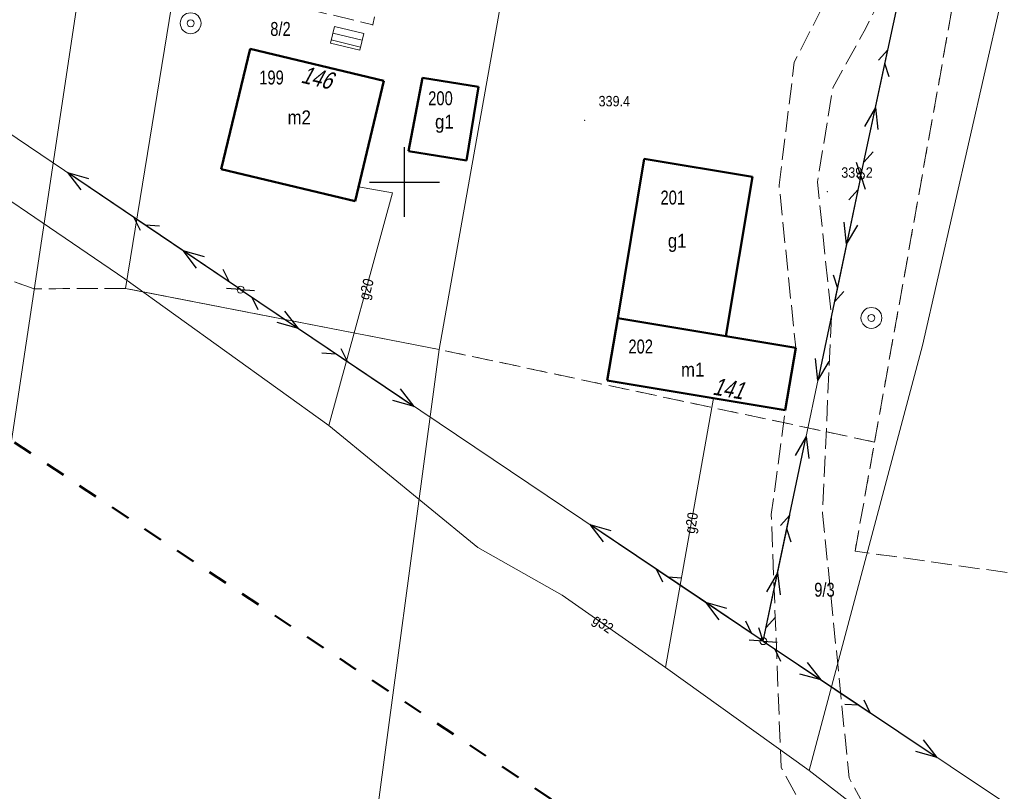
# Model space of a CAD drawing. Header units: metres. Extents: x 7523615 to 7533948, y 5492686 to 5502120.
# Tile 94 of 256: x 7529372 to 7529443, y 5498056 to 5498112. Entities that reach past the tile are written whole.
import ezdxf
from ezdxf.enums import TextEntityAlignment as Align

# ---------------------------------------------------------------- set-up
doc = ezdxf.new("R2010")
doc.units = ezdxf.units.M
for name, pattern in [('1.4_1.4', [2.8, 1.4, -1.4]), ('1.5_0.5', [2, 1.5, -0.5]), ('219-500', [0]), ('egkk-500', [2, 1.5, -0.5]), ('egug-500', [1, 0.5, -0.5]), ('suep_nn_500', [0]), ('sutp_500', [0])]:
    doc.linetypes.add(name, pattern=pattern)
doc.layers.get('0').update_dxf_attribs({"color": 2, "lineweight": 5})
doc.styles.get("Standard").update_dxf_attribs({"font": 'Working1250', "width": 0.75})

# ---------------------------------------------------------------- blocks, each defined once
blk = doc.blocks.new('203')
at = {"linetype": 'Continuous', "lineweight": 0}
h = blk.add_hatch(color=0, dxfattribs=at)
edge = h.paths.add_edge_path()
edge.add_arc((0, 0), 0.045, 0, 360)
blk = doc.blocks.new('PW01')
at = {"linetype": 'Continuous', "lineweight": 13}
h = blk.add_hatch(color=0, dxfattribs=at)
edge = h.paths.add_edge_path()
edge.add_arc((0, 0), 0.045, 0, 360)
blk = doc.blocks.new('US15')
at = {"color": 0, "linetype": 'Continuous', "lineweight": 13}
blk.add_circle((0, 0), 0.25, dxfattribs=at)
blk = doc.blocks.new('US13')
at = {"color": 0, "linetype": 'Continuous', "lineweight": 13}
for radius in [0.75, 0.25]:
    blk.add_circle((0, 0), radius, dxfattribs=at)
blk = doc.blocks.new('SUEP1')
at = {"color": 0, "linetype": 'Continuous'}
for p, q in [((0, 0), (5, 0)), ((5, 0), (3.5, 0.5)), ((5, 0), (3.5, -0.5)), ((5, 0), (15, 0)), ((15, 0), (13.5, 0.5)), ((15, 0), (13.5, -0.5))]:
    blk.add_line(p, q, dxfattribs=at)
blk = doc.blocks.new('SUTP')
at = {"color": 0, "linetype": 'Continuous'}
for p, q in [((0, 0), (0.866, 0.5)), ((0, 0), (9.232, 0)), ((1.866, -0.5), (1, 0)), ((7.366, -0.5), (8.232, 0)), ((9.232, 0), (8.366, 0.5))]:
    blk.add_line(p, q, dxfattribs=at)
blk = doc.blocks.new('RAMKA500K')
at = {"color": 0}
for p, q in [((200, 97.5), (200, 102.5)), ((197.5, 100), (202.5, 100))]:
    blk.add_line(p, q, dxfattribs=at)

msp = doc.modelspace()

# ---------------------------------------------------------------- linework, layer by layer
at = {"layer": '217-kontur klasyfikacyjny', "color": 7, "linetype": 'egkk-500', "lineweight": 18, "flags": 128}
for points in [[(7529433.72, 5498081.36), (7529440.2, 5498117.62)], [(7529373.43, 5498092.35), (7529338.4, 5498104.83)], [(7529379.99, 5498092.38), (7529373.43, 5498092.35)], [(7529402.48, 5498088), (7529379.99, 5498092.38)], [(7529433.72, 5498081.36), (7529402.48, 5498088)], [(7529432.32, 5498073.54), (7529433.72, 5498081.36)], [(7529445.21, 5498071.72), (7529432.32, 5498073.54)]]:
    msp.add_lwpolyline(points, dxfattribs=at)
at = {"layer": '218-kontur użytku gruntowego', "color": 7, "linetype": 'egug-500', "lineweight": 18, "flags": 128}
for points in [[(7529433.72, 5498081.36), (7529440.2, 5498117.62)], [(7529373.43, 5498092.35), (7529338.4, 5498104.83)], [(7529379.99, 5498092.38), (7529373.43, 5498092.35)], [(7529402.48, 5498088), (7529379.99, 5498092.38)], [(7529433.72, 5498081.36), (7529402.48, 5498088)], [(7529432.32, 5498073.54), (7529433.72, 5498081.36)], [(7529445.21, 5498071.72), (7529432.32, 5498073.54)]]:
    msp.add_lwpolyline(points, dxfattribs=at)
at = {"layer": '219-działka ewidencyjna', "color": 3, "linetype": '219-500', "lineweight": 18, "flags": 128}
for points in [[(7529367.76, 5498054.69), (7529379.12, 5498130.18)], [(7529379.99, 5498092.38), (7529385.91, 5498128.77)], [(7529402.48, 5498088), (7529408.89, 5498123.99)], [(7529379.99, 5498092.38), (7529402.48, 5498088)], [(7529397.34, 5498049.66), (7529402.48, 5498088)]]:
    msp.add_lwpolyline(points, dxfattribs=at)
at = {"layer": '312-budynek ewidencyjny', "color": 7, "linetype": 'CONTINUOUS', "lineweight": 50, "flags": 128}
for points in [[(7529386.86, 5498100.93), (7529388.92, 5498109.55)], [(7529388.92, 5498109.55), (7529398.52, 5498107.26)], [(7529398.52, 5498107.26), (7529396.46, 5498098.64)], [(7529400.28, 5498102.22), (7529401.29, 5498107.48)], [(7529401.29, 5498107.48), (7529405.3, 5498106.83)], [(7529405.3, 5498106.83), (7529404.44, 5498101.55)], [(7529404.44, 5498101.55), (7529400.28, 5498102.22)], [(7529415.29, 5498090.24), (7529417.2, 5498101.66)], [(7529417.2, 5498101.66), (7529424.95, 5498100.37)], [(7529396.46, 5498098.64), (7529386.86, 5498100.93)], [(7529424.95, 5498100.37), (7529423.04, 5498088.95)], [(7529414.54, 5498085.77), (7529415.29, 5498090.24)], [(7529423.04, 5498088.95), (7529415.29, 5498090.24)], [(7529423.04, 5498088.95), (7529428.06, 5498088.11)], [(7529428.06, 5498088.11), (7529427.31, 5498083.64)], [(7529427.31, 5498083.64), (7529414.54, 5498085.77)]]:
    msp.add_lwpolyline(points, dxfattribs=at)
at = {"layer": '352-schody', "color": 7, "linetype": 'CONTINUOUS', "lineweight": 18, "flags": 128}
msp.add_lwpolyline([(7529394.68, 5498109.95), (7529394.97, 5498111.15), (7529397.08, 5498110.65), (7529396.79, 5498109.45)], close=True, dxfattribs=at)
msp.add_lwpolyline([(7529394.68, 5498109.95), (7529394.97, 5498111.15), (7529397.08, 5498110.65), (7529396.79, 5498109.45)], close=True, dxfattribs=at)
for points in [[(7529396.846, 5498109.684), (7529394.739, 5498110.193)], [(7529396.964, 5498110.17), (7529394.856, 5498110.679)]]:
    msp.add_lwpolyline(points, dxfattribs=at)
at = {"layer": 'jezdnia', "color": 7, "linetype": '1.5_0.5', "lineweight": 18, "flags": 128}
for points in [[(7529367.63, 5498133.99), (7529379.42, 5498131.51), (7529396.95, 5498128), (7529402.5, 5498126.77), (7529408.14, 5498125.59), (7529431.2, 5498120.88), (7529432.83, 5498120.56), (7529437.26, 5498119.72), (7529450.92, 5498116.83), (7529460.7, 5498114.72), (7529477.7, 5498111.24), (7529488.83, 5498108.68), (7529516.37, 5498102.83), (7529541.14, 5498097.58), (7529565.36, 5498092.48), (7529585.62, 5498088.33), (7529602.97, 5498084.69), (7529614.86, 5498082.17), (7529629.79, 5498079), (7529638.26, 5498077.16), (7529649.53, 5498074.84), (7529662.47, 5498072.11), (7529678.42, 5498068.99), (7529694.01, 5498065.63), (7529704.79, 5498063.42), (7529724.5, 5498059.44), (7529751.34, 5498053.96), (7529776.76, 5498048.72), (7529777.4, 5498048.31), (7529778.9, 5498047.17), (7529779.89, 5498045.98), (7529777.17, 5498040.24), (7529776.46, 5498040.46), (7529778.59, 5498045.2), (7529777.83, 5498047), (7529776.42, 5498047.82), (7529774.6, 5498048.49), (7529754.6, 5498052.7), (7529731.36, 5498057.41), (7529708.33, 5498062.17), (7529684.89, 5498066.86), (7529662.31, 5498071.5), (7529638.11, 5498076.49), (7529633.05, 5498076.99), (7529632.08, 5498076.55), (7529628.34, 5498077.47), (7529628.25, 5498078.38), (7529613.75, 5498081.73), (7529589.06, 5498086.82), (7529564.85, 5498091.97), (7529541.07, 5498096.93), (7529539.82, 5498096.6), (7529538.48, 5498094.97), (7529537.08, 5498089.73), (7529534.74, 5498089.99), (7529535.91, 5498096.73), (7529535.05, 5498098.01), (7529516.21, 5498102.19), (7529488.67, 5498108.19), (7529487.43, 5498107.8), (7529486.83, 5498106.01), (7529482.86, 5498106.93), (7529482.85, 5498108.21), (7529482.52, 5498109.49), (7529460.53, 5498114.19), (7529437.97, 5498118.71), (7529436.53, 5498117.85), (7529433.67, 5498118.49), (7529432.27, 5498119.85), (7529407.99, 5498125.02), (7529402.01, 5498125.96), (7529400.38, 5498123.23), (7529397.72, 5498111.27), (7529390.3, 5498113.08), (7529394.56, 5498122.01), (7529396.91, 5498125.21), (7529396.94, 5498127.14), (7529385.23, 5498129.84), (7529367.47, 5498133.4)], [(7529433.67, 5498118.49), (7529436.53, 5498117.85), (7529433.08, 5498111.03), (7529430.72, 5498106.75), (7529429.62, 5498100.02), (7529430.62, 5498090.37), (7529429.99, 5498076.27), (7529431.89, 5498057.28), (7529441.99, 5498038.61), (7529443.19, 5498034.05), (7529444.34, 5498016.3), (7529450.22, 5497988.11), (7529450.5, 5497969.82), (7529449.64, 5497964.21), (7529441.83, 5497913.06), (7529437.13, 5497914.75), (7529441.03, 5497933.98), (7529445.41, 5497964.31), (7529446.09, 5497969.73), (7529446.4, 5497976.36), (7529445.83, 5497988.14), (7529440.63, 5498016.23), (7529439.64, 5498035.04), (7529427.01, 5498058.03), (7529426.31, 5498076.17), (7529427.31, 5498083.64), (7529428.06, 5498088.11), (7529426.87, 5498099.78), (7529427.96, 5498108.59), (7529431.21, 5498114.99)]]:
    msp.add_lwpolyline(points, close=True, dxfattribs=at)
at = {"layer": 'przewód elektroenergetyczny niskiego napięcia', "color": 1, "linetype": 'suep_nn_500', "lineweight": 18, "flags": 128}
for points in [[(7529440.21, 5498135.29), (7529432.74, 5498100.45)], [(7529350.26, 5498117.97), (7529388.24, 5498092.29)], [(7529432.74, 5498100.45), (7529425.73, 5498067.08)], [(7529425.73, 5498067.08), (7529432.74, 5498100.45)], [(7529388.24, 5498092.29), (7529425.73, 5498067.08)], [(7529425.73, 5498067.08), (7529461.57, 5498043.13)]]:
    msp.add_lwpolyline(points, dxfattribs=at)
at = {"layer": 'przewód gazowy', "color": 7, "linetype": 'CONTINUOUS', "lineweight": 18, "flags": 128}
for points in [[(7529429.02, 5498057.81), (7529437.16, 5498088.28), (7529443.9, 5498117.84), (7529449.47, 5498139.42), (7529451.92, 5498155.53), (7529453.32, 5498177.39), (7529455.67, 5498192.3), (7529458.42, 5498204.17), (7529460.88, 5498215.33), (7529465.36, 5498227.34)], [(7529708.05, 5498006.14), (7529695.67, 5498004.09), (7529683.09, 5498002.19), (7529676.36, 5498000.32), (7529657.8, 5498000.51), (7529650.66, 5498000.27), (7529641.31, 5498000.44), (7529615.23, 5498001.31), (7529604.35, 5498001.53), (7529589.56, 5498000.47), (7529574.29, 5498002.95), (7529549.11, 5498004.66), (7529529.08, 5498006.31), (7529513.49, 5498006.66), (7529492.94, 5498009.4), (7529483.39, 5498015.68), (7529458.86, 5498034.68), (7529429.02, 5498057.81), (7529418.73, 5498065.19), (7529411.3, 5498070.39), (7529405.26, 5498073.79), (7529394.58, 5498082.54), (7529379.93, 5498093.06), (7529364.83, 5498103.35)], [(7529396.71, 5498099.67), (7529399.14, 5498099.24), (7529394.58, 5498082.54)], [(7529418.73, 5498065.19), (7529422.16, 5498084.5)]]:
    msp.add_lwpolyline(points, dxfattribs=at)
at = {"layer": 'przewód telekomunikacyjny napowietrzny', "color": 30, "linetype": 'sutp_500', "lineweight": 18, "flags": 128}
for points in [[(7529432.74, 5498100.45), (7529440.21, 5498135.29)], [(7529350.26, 5498117.97), (7529388.24, 5498092.29)], [(7529425.73, 5498067.08), (7529432.74, 5498100.45)], [(7529388.24, 5498092.29), (7529425.73, 5498067.08)], [(7529425.73, 5498067.08), (7529461.57, 5498043.13)]]:
    msp.add_lwpolyline(points, dxfattribs=at)
at = {"layer": 'Zakres', "color": 5, "linetype": '1.4_1.4', "lineweight": 50, "flags": 128}
msp.add_lwpolyline([(7531743.27, 5499246.67), (7531674.19, 5499075.04), (7531617.162, 5499130.015), (7531497.218, 5499019.596), (7531360.693, 5498909.882), (7531137.385, 5498723.263), (7530837.96, 5498471.05), (7530827.293, 5498468.557), (7530555.83, 5498209.93), (7530490.214, 5498246.484), (7530415.425, 5498175.928), (7530370.975, 5498140.65), (7530313.12, 5498105.373), (7530175.536, 5498113.134), (7530201.642, 5498273.295), (7530135.32, 5498299.4), (7530095.809, 5498250.012), (7529934.942, 5498278.939), (7529886.553, 5498254.598), (7529886.964, 5498227.434), (7529861.564, 5498166.05), (7529795.242, 5498157.584), (7529752.203, 5498064.45), (7529512.785, 5498134.242), (7529497.697, 5498245.624), (7529418.476, 5498260.595), (7529163.77, 5498290.228), (7529123.554, 5498137.123), (7529361.326, 5498088.439), (7529468.57, 5498017.178), (7529499.62, 5497998.73), (7529568.053, 5497998.128), (7529612.503, 5497967.789), (7529759.259, 5497962.851), (7529731.037, 5497742.012), (7529837.62, 5497773.434), (7529926.26, 5498000.98), (7530249.502, 5497965.967), (7530399.55, 5498036.463), (7530504.325, 5498041.167), (7530550.186, 5498000.245), (7530485.275, 5497939.567), (7530567.12, 5497896.528), (7530578.585, 5497865.954), (7530414.955, 5497723.667), (7530456.347, 5497670.633), (7530620.036, 5497828.677), (7530672.247, 5497834.44), (7530708.231, 5497874.656), (7530802.893, 5497949.739), (7531291.019, 5497844.846), (7531633.86, 5497783.346), (7531723.76, 5497752.948), (7531716.74, 5497689.82), (7531638.86, 5497701.8), (7531607.99, 5497651.877), (7531593.173, 5497646.233), (7531554.368, 5497551.688), (7531542.197, 5497533.109), (7531433.365, 5497444.091), (7531365.279, 5497382.708), (7531307.012, 5497340.61), (7531265.619, 5497313.74), (7531154.142, 5497225.545), (7531069.475, 5497140.173), (7531095.58, 5497066.795), (7531227.52, 5497061.86), (7531269.853, 5497013.879), (7531267.74, 5496900.28), (7531245.86, 5496824.79), (7531285.37, 5496797.98), (7531257.86, 5496726.01), (7531235.28, 5496726.72), (7531225.4, 5496699.91), (7531197.11, 5496699.88), (7531185.19, 5496624.41), (7531253.801, 5496571.672), (7531243.218, 5496477.481), (7531256.45, 5496456.49), (7531351.7, 5496436.03), (7531399.67, 5496549.62), (7531437.77, 5496640.64), (7531396.85, 5496663.92), (7531455.59, 5496799.214), (7531464.057, 5496818.264), (7531468.643, 5496848.955), (7531480.284, 5496877.178), (7531555.07, 5497002.95), (7531557.66, 5497022.169), (7531504.626, 5497031.871), (7531386.27, 5497072.44), (7531447.65, 5497179.68), (7531472.876, 5497186.563), (7531542.726, 5497165.75), (7531534.965, 5497117.772), (7531587.882, 5497105.777), (7531625.629, 5497206.319), (7531717.203, 5497165.383), (7531739.282, 5497219.078), (7531634.801, 5497264.88), (7531650.323, 5497306.508), (7531689.66, 5497342.67), (7531724.67, 5497377.51), (7531750.159, 5497383.413), (7531790.729, 5497415.163), (7531807.49, 5497435.8), (7531857.051, 5497525.936), (7531880.16, 5497531.76), (7531912.79, 5497579.205), (7531951.42, 5497582.56), (7531983.17, 5497634.77), (7532010.156, 5497686.449), (7532022.445, 5497715.671), (7532045.96, 5497826.68), (7532028.32, 5497890.18), (7532058.84, 5497978.726), (7532130.806, 5498096.73), (7532169.259, 5498228.668), (7532173.67, 5498272.59), (7532173.45, 5498329.02), (7532174.198, 5498362.371), (7532178.843, 5498457.798), (7532136.745, 5498585.562), (7532124.809, 5498799.345), (7532152.62, 5498813.574), (7532125.691, 5499032.472), (7532124.985, 5499095.267), (7532200.95, 5499066.75), (7532264.333, 5499123.018), (7532116.225, 5499183.814), (7531993.341, 5499227.793), (7531913.613, 5499254.722), (7531816.599, 5499290.941), (7531739.752, 5499297.761), (7531571.83, 5499328.1), (7531549.252, 5499297.761), (7531536.552, 5499281.533), (7531425.075, 5499226.5), (7531439.186, 5499201.805), (7531552.78, 5499254.722), (7531607.813, 5499273.772), (7531677.126, 5499271.215)], close=True, dxfattribs=at)

# ---------------------------------------------------------------- block references
at = {"layer": '203-punkt graniczny', "color": 3, "linetype": 'CONTINUOUS', "lineweight": 18}
for p in [(7529379.99, 5498092.38), (7529402.48, 5498088)]:
    msp.add_blockref('203', p, dxfattribs=at)
at = {"layer": 'pikieta naturalna', "color": 7, "linetype": 'CONTINUOUS', "lineweight": 13}
for p in [(7529412.92, 5498104.43), (7529430.33, 5498099.31)]:
    msp.add_blockref('PW01', p, dxfattribs=at)
at = {"layer": 'pikieta sztuczna', "color": 7, "linetype": 'CONTINUOUS', "lineweight": 13}
msp.add_blockref('PW01', (7529397.72, 5498111.27), dxfattribs=at)
at = {"layer": 'przewód elektroenergetyczny niskiego napięcia', "color": 1, "linetype": 'CONTINUOUS', "lineweight": 18}
for p, rotation in [((7529432.74, 5498100.45), 77.899), ((7529388.24, 5498092.29), 145.936), ((7529432.74, 5498100.45), 258.136), ((7529388.24, 5498092.29), 326.081), ((7529425.73, 5498067.08), 78.136), ((7529425.73, 5498067.08), 146.081), ((7529425.73, 5498067.08), 326.247)]:
    msp.add_blockref('SUEP1', p, dxfattribs=dict(at, rotation=rotation))
at = {"layer": 'przewód telekomunikacyjny napowietrzny', "color": 30, "linetype": 'CONTINUOUS', "lineweight": 18}
for p, rotation in [((7529432.74, 5498100.45), 77.899), ((7529432.74, 5498100.45), 258.136), ((7529388.24, 5498092.29), 145.936), ((7529388.24, 5498092.29), 326.081), ((7529425.73, 5498067.08), 78.136), ((7529425.73, 5498067.08), 146.081), ((7529425.73, 5498067.08), 326.247)]:
    msp.add_blockref('SUTP', p, dxfattribs=dict(at, rotation=rotation))
at = {"layer": 'studnia zwykła', "color": 7, "linetype": 'CONTINUOUS', "lineweight": 18}
for p in [(7529384.66, 5498111.39), (7529433.49, 5498090.26)]:
    msp.add_blockref('US13', p, dxfattribs=at)
at = {"layer": 'słup przewodów napowietrznych', "color": 7, "linetype": 'CONTINUOUS', "lineweight": 18}
for p in [(7529432.74, 5498100.45), (7529388.24, 5498092.29), (7529425.73, 5498067.08)]:
    msp.add_blockref('US15', p, dxfattribs=at)
at = {"layer": 'Wstawianie ramki sekcyjnej z opisem', "color": 7, "linetype": 'CONTINUOUS', "lineweight": 13}
msp.add_blockref('RAMKA500K', (7529200, 5498000), dxfattribs=at)

# ---------------------------------------------------------------- texts
at = {"layer": '211-numer działki ewidencyjnej', "color": 3, "linetype": 'CONTINUOUS', "lineweight": 18, "width": 0.79}
for s, p in [('8/2', (7529390.37, 5498111.48)), ('9/3', (7529429.39, 5498071.27))]:
    msp.add_text(s, height=1, dxfattribs=at).set_placement(p, align=Align.TOP_LEFT)
at = {"layer": '238-Punkt adresowy budynku', "color": 7, "linetype": 'CONTINUOUS', "lineweight": 25, "oblique": 15, "width": 0.79}
for s, rotation, p in [('146', 346.582, (7529393.58, 5498106.89)), ('141', -9.465, (7529423.13, 5498084.59))]:
    msp.add_text(s, height=1.25, rotation=rotation, dxfattribs=at).set_placement(p, align=Align.CENTER)
at = {"layer": '312-oznaczenie budynku ewidencyjnego', "color": 7, "linetype": 'CONTINUOUS', "lineweight": 18, "width": 0.79}
for s, p in [('199', (7529389.58, 5498107)), ('200', (7529401.7, 5498105.51)), ('201', (7529418.36, 5498098.39)), ('202', (7529416.06, 5498087.71))]:
    msp.add_text(s, height=1, dxfattribs=at).set_placement(p)
at = {"layer": '312-oznaczenie budynku ewidencyjnego-Atr117', "color": 7, "width": 0.9}
for s, p in [('m2', (7529392.45, 5498104.64)), ('g1', (7529402.86, 5498104.33)), ('g1', (7529419.56, 5498095.79)), ('m1', (7529420.67, 5498086.55))]:
    msp.add_text(s, height=1, dxfattribs=at).set_placement(p, align=Align.MIDDLE_CENTER)
at = {"layer": 'pikieta naturalna-Atr2', "color": 7, "width": 0.9}
for s, p in [('339.4', (7529413.92, 5498105.43)), ('339.2', (7529431.33, 5498100.31))]:
    msp.add_text(s, height=0.75, dxfattribs=at).set_placement(p)
at = {"layer": 'przewód gazowy-Atr1', "color": 7, "width": 0.9}
for s, rotation, p in [('g20', 74.727, (7529397.05, 5498091.6)), ('g20', 79.932, (7529420.44, 5498074.82)), ('g32', -34.987, (7529413.63, 5498068.76))]:
    msp.add_text(s, height=0.75, rotation=rotation, dxfattribs=at).set_placement(p, align=Align.MIDDLE_LEFT)

doc.saveas('drawing.dxf')
